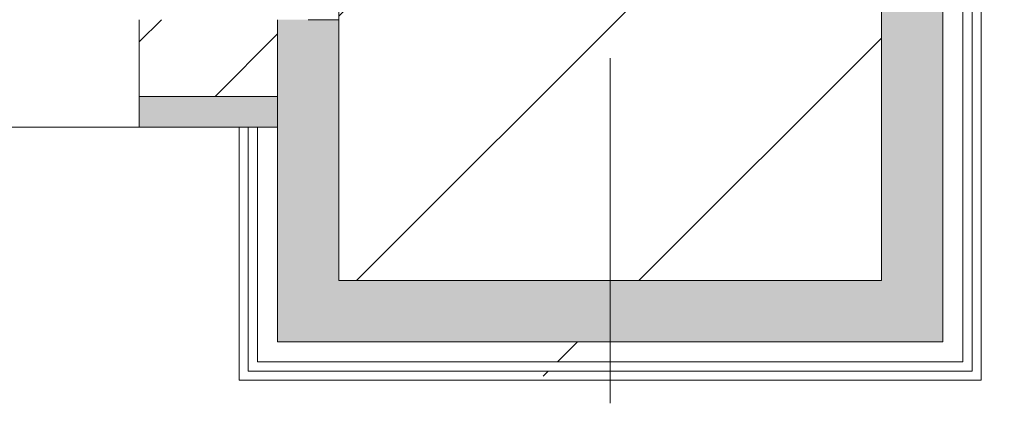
# Model space of a CAD drawing. Header units: millimetres. Extents: x -28277 to 305935, y -19284 to 4746.
# Tile 230 of 256: x 182253 to 182894, y -12519 to -12269. Entities that reach past the tile are written whole.
import ezdxf

# ---------------------------------------------------------------- set-up
doc = ezdxf.new("R2010")
doc.units = ezdxf.units.MM
doc.header["$MEASUREMENT"] = 0
doc.linetypes.add('Wipeout_Contour', pattern=[1000, 0, -1000])
for name, color, linetype in [('10_ESTR_Pilars', 7, 'Continuous'), ('12_FAÇ_Façana', 7, 'Continuous'), ('Nuevo_08_E_Envans secs', 7, 'Continuous'), ('Ventanas Archicad', 7, 'Continuous')]:
    doc.layers.add(name, color=color, linetype=linetype)
for name, color, linetype, lineweight in [('10_ESTR_Pilars_Pluma_Nº__20', 1, 'Continuous', 5), ('10_ESTR_Pilars_Pluma_Nº__28', 7, 'Continuous', 20), ('10_ESTR_Pilars_Pluma_Nº__42', 8, 'Continuous', 25), ('12_FAÇ_Façana_Pluma_Nº__2', 8, 'Continuous', 5), ('12_FAÇ_Façana_Pluma_Nº__7', 7, 'Continuous', 5), ('Nuevo_08_E_Envans secs_Pluma_Nº__1', 7, 'Continuous', 5), ('Nuevo_12_FAÇ_Façana_Pluma_Nº__1', 7, 'Continuous', 5), ('Ventanas Archicad_Pluma_Nº__1', 7, 'Continuous', 5), ('Ventanas Archicad_Pluma_Nº__7', 7, 'Continuous', 5)]:
    doc.layers.add(name, color=color, linetype=linetype, lineweight=lineweight)
for name, color, linetype, lineweight, true_color in [('12_FAÇ_Façana_Pluma_Nº__176', 7, 'Continuous', 15, 0x93a0c6), ('Nuevo_08_E_Envans secs_Pluma_Nº__102', 7, 'Continuous', 5, 0xcccccc), ('Nuevo_08_E_Envans secs_Pluma_Nº__171', 171, 'Continuous', 13, 0xaaaaff), ('Nuevo_08_E_Envans secs_Pluma_Nº__177', 7, 'Continuous', 15, 0xf7e046)]:
    doc.layers.add(name, color=color, linetype=linetype, lineweight=lineweight, true_color=true_color)
pattern_1 = [(45, (184431.64, 0), (-367.696, 367.696), [390, -130]), (45, (184431.64, 367.7), (-367.696, 367.696), [390, -130])]

# ---------------------------------------------------------------- blocks, each defined once
blk = doc.blocks.new('Ventana Vertical Multi-Faja 27_3')
at = {"layer": 'Ventanas Archicad_Pluma_Nº__1', "color": 7, "linetype": 'Continuous', "lineweight": 5}
blk.add_line((-600, -250), (600, -250), dxfattribs=at)
at = {"layer": 'Ventanas Archicad_Pluma_Nº__7', "color": 7, "linetype": 'Continuous', "lineweight": 5}
for p, q in [((600, -180), (600, -230)), ((600, -230), (600, -250))]:
    blk.add_line(p, q, dxfattribs=at)
blk = doc.blocks.new('Muro_36_7', base_point=(182750.53, -12338.98))
at = {"layer": '12_FAÇ_Façana_Pluma_Nº__176', "linetype": 'Continuous', "lineweight": 0, "true_color": 0x495063}
blk.add_hatch(color=251, dxfattribs=at).paths.add_polyline_path([(182330.53, -12338.98), (182420.53, -12338.98), (182420.53, -12318.98), (182330.53, -12318.98)])
at = {"layer": '12_FAÇ_Façana_Pluma_Nº__2', "linetype": 'Continuous', "lineweight": 5}
h = blk.add_hatch(dxfattribs=at)
h.set_pattern_fill('Ceramic_0007', color=8, style=0, pattern_type=2)
h.set_pattern_definition([(45, (184431.643, 0), (-42.4264, 42.4264), [])])
h.paths.add_polyline_path([(182420.53, -12268.98), (182330.53, -12268.98), (182330.53, -12318.98), (182420.53, -12318.98)])
at = {"layer": '12_FAÇ_Façana_Pluma_Nº__7', "color": 7, "linetype": 'Continuous', "lineweight": 5}
for p, q in [((182330.53, -12268.98), (182330.53, -12318.98)), ((182330.53, -12318.98), (182420.53, -12318.98)), ((182330.53, -12318.98), (182330.53, -12338.98))]:
    blk.add_line(p, q, dxfattribs=at)
at = {"layer": '12_FAÇ_Façana_Pluma_Nº__7', "color": 7, "linetype": 'Continuous', "lineweight": 5, "flags": 128}
blk.add_lwpolyline([(182330.53, -12338.98), (182420.53, -12338.98)], dxfattribs=at)
at = {"layer": 'Nuevo_12_FAÇ_Façana_Pluma_Nº__1', "color": 7, "linetype": 'Continuous', "lineweight": 5}
for p, q in [((182420.53, -12268.98), (182420.53, -12318.98)), ((182420.53, -12318.98), (182420.53, -12338.98))]:
    blk.add_line(p, q, dxfattribs=at)
at = {"layer": 'Ventanas Archicad', "color": 253, "linetype": 'Continuous', "lineweight": 5, "true_color": 0xa4a4a6, "zscale": 1000}
blk.add_blockref('Ventana Vertical Multi-Faja 27_3', (181730.53, -12088.98), dxfattribs=at)
blk = doc.blocks.new('*X583', base_point=(184431.64, 0))
at = {"layer": 'Nuevo_08_E_Envans secs_Pluma_Nº__102', "linetype": 'Continuous', "lineweight": 5, "true_color": 0xcccccc}
blk.add_hatch(color=254, dxfattribs=at).paths.add_polyline_path([(182813.75, -12478.98), (182853.75, -12478.98), (182813.75, -12438.98)])
blk = doc.blocks.new('*X584', base_point=(184431.64, 0))
at = {"layer": 'Nuevo_08_E_Envans secs_Pluma_Nº__102', "linetype": 'Continuous', "lineweight": 5, "true_color": 0xcccccc}
blk.add_hatch(color=254, dxfattribs=at).paths.add_polyline_path([(182815.53, -11948.97), (182815.53, -11988.97), (182854.44, -11948.97)])
blk = doc.blocks.new('*X585', base_point=(184431.64, 0))
at = {"layer": 'Nuevo_08_E_Envans secs_Pluma_Nº__102', "linetype": 'Continuous', "lineweight": 5, "true_color": 0xcccccc}
blk.add_hatch(color=254, dxfattribs=at).paths.add_polyline_path([(182813.75, -12438.98), (182853.75, -12478.98), (182853.75, -12438.98)])
blk = doc.blocks.new('*X586', base_point=(184431.64, 0))
at = {"layer": 'Nuevo_08_E_Envans secs_Pluma_Nº__102', "linetype": 'Continuous', "lineweight": 5, "true_color": 0xcccccc}
blk.add_hatch(color=254, dxfattribs=at).paths.add_polyline_path([(182813.75, -11988.97), (182813.75, -12438.98), (182853.75, -12438.98), (182853.75, -11988.97)])
blk = doc.blocks.new('*X587', base_point=(184431.64, 0))
at = {"layer": 'Nuevo_08_E_Envans secs_Pluma_Nº__102', "linetype": 'Continuous', "lineweight": 5, "true_color": 0xcccccc}
blk.add_hatch(color=254, dxfattribs=at).paths.add_polyline_path([(182813.75, -11988.97), (182853.75, -11988.97), (182853.75, -11948.97)])
blk = doc.blocks.new('Muro_168_7', base_point=(182878.75, -12503.98))
at = {"color": 254, "linetype": 'Wipeout_Contour', "lineweight": 0, "ltscale": 549790.413863}
blk.add_wipeout([(182872.91, -11929.97), (182878.75, -11923.97), (182872.91, -11923.97)], dxfattribs=at).dxf.layer = 'Nuevo_08_E_Envans secs'
at = {"color": 254, "linetype": 'Wipeout_Contour', "lineweight": 0, "ltscale": 549744.690505}
blk.add_wipeout([(182854.44, -11948.97), (182867.08, -11935.97), (182854.44, -11935.97)], dxfattribs=at).dxf.layer = 'Nuevo_08_E_Envans secs'
at = {"color": 254, "linetype": 'Wipeout_Contour', "lineweight": 0, "ltscale": 549852.491441}
blk.add_wipeout([(182853.75, -12491.98), (182866.75, -12491.98), (182853.75, -12478.98)], dxfattribs=at).dxf.layer = 'Nuevo_08_E_Envans secs'
at = {"color": 254, "linetype": 'Wipeout_Contour', "lineweight": 0, "ltscale": 549905.306199}
blk.add_wipeout([(182872.75, -12503.98), (182878.75, -12503.98), (182872.75, -12497.98)], dxfattribs=at).dxf.layer = 'Nuevo_08_E_Envans secs'
at = {"layer": 'Nuevo_08_E_Envans secs_Pluma_Nº__171', "linetype": 'Continuous', "lineweight": 13, "true_color": 0xaaaaff}
h = blk.add_hatch(dxfattribs=at)
h.set_pattern_fill('Panellat_HPL_0007', color=161, style=0, pattern_type=2)
h.set_pattern_definition(pattern_1)
h.paths.add_polyline_path([(182872.91, -11929.97), (182878.75, -11923.97), (182872.91, -11923.97)])
h = blk.add_hatch(dxfattribs=at)
h.set_pattern_fill('Panellat_HPL_0007', color=161, style=0, pattern_type=2)
h.set_pattern_definition(pattern_1)
h.paths.add_polyline_path([(182872.75, -12503.98), (182878.75, -12503.98), (182872.75, -12497.98)])
at = {"layer": 'Nuevo_08_E_Envans secs_Pluma_Nº__177', "linetype": 'Continuous', "lineweight": 15, "true_color": 0xf7e046}
h = blk.add_hatch(dxfattribs=at)
h.set_pattern_fill('Panellat_HPL_0007', color=53, style=0, pattern_type=2)
h.set_pattern_definition(pattern_1)
h.paths.add_polyline_path([(182854.44, -11948.97), (182867.08, -11935.97), (182854.44, -11935.97)])
h = blk.add_hatch(dxfattribs=at)
h.set_pattern_fill('Panellat_HPL_0007', color=53, style=0, pattern_type=2)
h.set_pattern_definition(pattern_1)
h.paths.add_polyline_path([(182853.75, -12491.98), (182866.75, -12491.98), (182853.75, -12478.98)])
at = {"layer": 'Nuevo_08_E_Envans secs', "color": 7, "lineweight": 20}
for name in ['*X584', '*X583']:
    blk.add_blockref(name, (184431.64, 0), dxfattribs=at)
at = {"color": 254, "linetype": 'Wipeout_Contour', "lineweight": 0, "ltscale": 549863.509884}
blk.add_wipeout([(182853.75, -12478.98), (182866.75, -12491.98), (182866.75, -12478.98)], dxfattribs=at).dxf.layer = 'Nuevo_08_E_Envans secs'
at = {"color": 254, "linetype": 'Wipeout_Contour', "lineweight": 0, "ltscale": 549909.817168}
blk.add_wipeout([(182878.75, -12497.98), (182872.75, -12497.98), (182878.75, -12503.98)], dxfattribs=at).dxf.layer = 'Nuevo_08_E_Envans secs'
at = {"layer": 'Nuevo_08_E_Envans secs_Pluma_Nº__171', "linetype": 'Continuous', "lineweight": 13, "true_color": 0xaaaaff}
h = blk.add_hatch(dxfattribs=at)
h.set_pattern_fill('Panellat_HPL_0007', color=161, style=0, pattern_type=2)
h.set_pattern_definition(pattern_1)
h.paths.add_polyline_path([(182878.75, -12497.98), (182872.75, -12497.98), (182878.75, -12503.98)])
at = {"layer": 'Nuevo_08_E_Envans secs_Pluma_Nº__177', "linetype": 'Continuous', "lineweight": 15, "true_color": 0xf7e046}
h = blk.add_hatch(dxfattribs=at)
h.set_pattern_fill('Panellat_HPL_0007', color=53, style=0, pattern_type=2)
h.set_pattern_definition(pattern_1)
h.paths.add_polyline_path([(182853.75, -12478.98), (182866.75, -12491.98), (182866.75, -12478.98)])
at = {"layer": 'Nuevo_08_E_Envans secs_Pluma_Nº__1', "color": 7, "linetype": 'Continuous', "lineweight": 5}
blk.add_line((182853.75, -12491.98), (182866.75, -12491.98), dxfattribs=at)
at = {"layer": 'Nuevo_08_E_Envans secs_Pluma_Nº__1', "color": 7, "linetype": 'Continuous', "lineweight": 5, "flags": 128}
blk.add_lwpolyline([(182878.75, -12503.98), (182872.75, -12503.98)], dxfattribs=at)
at = {"color": 254, "linetype": 'Wipeout_Contour', "lineweight": 0, "ltscale": 733133.560948}
blk.add_wipeout([(182878.75, -11929.97), (182872.75, -11929.97), (182872.75, -12497.98), (182878.75, -12497.98)], dxfattribs=at).dxf.layer = 'Nuevo_08_E_Envans secs'
at = {"color": 254, "linetype": 'Wipeout_Contour', "lineweight": 0, "ltscale": 733071.585519}
blk.add_wipeout([(182853.75, -11948.97), (182853.75, -12478.98), (182866.75, -12478.98), (182866.75, -11948.97)], dxfattribs=at).dxf.layer = 'Nuevo_08_E_Envans secs'
at = {"layer": 'Nuevo_08_E_Envans secs_Pluma_Nº__171', "linetype": 'Continuous', "lineweight": 13, "true_color": 0xaaaaff}
h = blk.add_hatch(dxfattribs=at)
h.set_pattern_fill('Panellat_HPL_0007', color=161, style=0, pattern_type=2)
h.set_pattern_definition(pattern_1)
h.paths.add_polyline_path([(182878.75, -11929.97), (182872.75, -11929.97), (182872.75, -12497.98), (182878.75, -12497.98)])
at = {"layer": 'Nuevo_08_E_Envans secs_Pluma_Nº__177', "linetype": 'Continuous', "lineweight": 15, "true_color": 0xf7e046}
h = blk.add_hatch(dxfattribs=at)
h.set_pattern_fill('Panellat_HPL_0007', color=53, style=0, pattern_type=2)
h.set_pattern_definition(pattern_1)
h.paths.add_polyline_path([(182853.75, -11948.97), (182853.75, -12478.98), (182866.75, -12478.98), (182866.75, -11948.97)])
at = {"layer": 'Nuevo_08_E_Envans secs_Pluma_Nº__1', "color": 7, "linetype": 'Continuous', "lineweight": 5}
for p, q in [((182872.75, -12491.98), (182872.75, -11935.97)), ((182853.75, -12438.98), (182853.75, -11988.97)), ((182853.75, -12478.98), (182853.75, -12438.98)), ((182813.75, -12478.98), (182853.75, -12478.98)), ((182866.75, -12491.98), (182866.75, -12478.98)), ((182872.75, -12497.98), (182872.75, -12491.98)), ((182866.75, -12497.98), (182872.75, -12497.98))]:
    blk.add_line(p, q, dxfattribs=at)
at = {"layer": 'Nuevo_08_E_Envans secs', "color": 7, "lineweight": 20}
for name in ['*X586', '*X585']:
    blk.add_blockref(name, (184431.64, 0), dxfattribs=at)
at = {"color": 254, "linetype": 'Wipeout_Contour', "lineweight": 0, "ltscale": 549795.529962}
blk.add_wipeout([(182872.75, -11929.97), (182878.75, -11929.97), (182878.75, -11923.97)], dxfattribs=at).dxf.layer = 'Nuevo_08_E_Envans secs'
at = {"color": 254, "linetype": 'Wipeout_Contour', "lineweight": 0, "ltscale": 549755.878251}
blk.add_wipeout([(182853.75, -11948.97), (182866.75, -11948.97), (182866.75, -11935.97)], dxfattribs=at).dxf.layer = 'Nuevo_08_E_Envans secs'
at = {"layer": 'Nuevo_08_E_Envans secs_Pluma_Nº__171', "linetype": 'Continuous', "lineweight": 13, "true_color": 0xaaaaff}
h = blk.add_hatch(dxfattribs=at)
h.set_pattern_fill('Panellat_HPL_0007', color=161, style=0, pattern_type=2)
h.set_pattern_definition(pattern_1)
h.paths.add_polyline_path([(182872.75, -11929.97), (182878.75, -11929.97), (182878.75, -11923.97)])
at = {"layer": 'Nuevo_08_E_Envans secs_Pluma_Nº__177', "linetype": 'Continuous', "lineweight": 15, "true_color": 0xf7e046}
h = blk.add_hatch(dxfattribs=at)
h.set_pattern_fill('Panellat_HPL_0007', color=53, style=0, pattern_type=2)
h.set_pattern_definition(pattern_1)
h.paths.add_polyline_path([(182853.75, -11948.97), (182866.75, -11948.97), (182866.75, -11935.97)])
at = {"layer": 'Nuevo_08_E_Envans secs_Pluma_Nº__1', "color": 7, "linetype": 'Continuous', "lineweight": 5}
for p, q in [((182872.91, -11929.97), (182867.08, -11929.97)), ((182872.75, -11935.97), (182872.75, -11929.97)), ((182867.08, -11935.97), (182854.44, -11935.97)), ((182866.75, -11948.97), (182866.75, -11935.97)), ((182854.44, -11948.97), (182815.53, -11948.97)), ((182853.75, -11988.97), (182853.75, -11948.97)), ((182866.75, -12478.98), (182866.75, -11948.97))]:
    blk.add_line(p, q, dxfattribs=at)
at = {"layer": 'Nuevo_08_E_Envans secs_Pluma_Nº__1', "color": 7, "linetype": 'Continuous', "lineweight": 5, "flags": 128}
for points in [[(182878.75, -11923.97), (182872.75, -11923.97)], [(182878.75, -12503.98), (182878.75, -11923.97)]]:
    blk.add_lwpolyline(points, dxfattribs=at)
at = {"layer": 'Nuevo_08_E_Envans secs', "color": 7, "lineweight": 20}
blk.add_blockref('*X587', (184431.64, 0), dxfattribs=at)
blk = doc.blocks.new('*X592', base_point=(184431.64, 0))
at = {"layer": 'Nuevo_08_E_Envans secs_Pluma_Nº__102', "linetype": 'Continuous', "lineweight": 5, "true_color": 0xcccccc}
blk.add_hatch(color=254, dxfattribs=at).paths.add_polyline_path([(182420.53, -12438.98), (182420.53, -12478.98), (182460.53, -12438.98)])
blk = doc.blocks.new('*X593', base_point=(184431.64, 0))
at = {"layer": 'Nuevo_08_E_Envans secs_Pluma_Nº__102', "linetype": 'Continuous', "lineweight": 5, "true_color": 0xcccccc}
blk.add_hatch(color=254, dxfattribs=at).paths.add_polyline_path([(182460.53, -12438.98), (182420.53, -12478.98), (182460.53, -12478.98)])
blk = doc.blocks.new('*X594', base_point=(184431.64, 0))
at = {"layer": 'Nuevo_08_E_Envans secs_Pluma_Nº__102', "linetype": 'Continuous', "lineweight": 5, "true_color": 0xcccccc}
blk.add_hatch(color=254, dxfattribs=at).paths.add_polyline_path([(182813.75, -12438.98), (182460.53, -12438.98), (182460.53, -12478.98), (182813.75, -12478.98)])
blk = doc.blocks.new('Muro_170_7', base_point=(182395.53, -12503.98))
at = {"color": 254, "linetype": 'Wipeout_Contour', "lineweight": 0, "ltscale": 548516.009201}
blk.add_wipeout([(182420.53, -12478.98), (182407.53, -12478.98), (182407.53, -12491.98)], dxfattribs=at).dxf.layer = 'Nuevo_08_E_Envans secs'
at = {"color": 254, "linetype": 'Wipeout_Contour', "lineweight": 0, "ltscale": 548476.525536}
blk.add_wipeout([(182401.53, -12497.98), (182395.53, -12497.98), (182395.53, -12503.98)], dxfattribs=at).dxf.layer = 'Nuevo_08_E_Envans secs'
at = {"layer": 'Nuevo_08_E_Envans secs_Pluma_Nº__171', "linetype": 'Continuous', "lineweight": 13, "true_color": 0xaaaaff}
h = blk.add_hatch(dxfattribs=at)
h.set_pattern_fill('Panellat_HPL_0007', color=161, style=0, pattern_type=2)
h.set_pattern_definition(pattern_1)
h.paths.add_polyline_path([(182401.53, -12497.98), (182395.53, -12497.98), (182395.53, -12503.98)])
at = {"layer": 'Nuevo_08_E_Envans secs_Pluma_Nº__177', "linetype": 'Continuous', "lineweight": 15, "true_color": 0xf7e046}
h = blk.add_hatch(dxfattribs=at)
h.set_pattern_fill('Panellat_HPL_0007', color=53, style=0, pattern_type=2)
h.set_pattern_definition(pattern_1)
h.paths.add_polyline_path([(182420.53, -12478.98), (182407.53, -12478.98), (182407.53, -12491.98)])
at = {"layer": 'Nuevo_08_E_Envans secs', "color": 7, "lineweight": 20}
blk.add_blockref('*X592', (184431.64, 0), dxfattribs=at)
at = {"color": 254, "linetype": 'Wipeout_Contour', "lineweight": 0, "ltscale": 548528.937195}
blk.add_wipeout([(182420.53, -12478.98), (182407.53, -12491.98), (182420.53, -12491.98)], dxfattribs=at).dxf.layer = 'Nuevo_08_E_Envans secs'
at = {"color": 254, "linetype": 'Wipeout_Contour', "lineweight": 0, "ltscale": 548481.992467}
blk.add_wipeout([(182401.53, -12497.98), (182395.53, -12503.98), (182401.53, -12503.98)], dxfattribs=at).dxf.layer = 'Nuevo_08_E_Envans secs'
at = {"layer": 'Nuevo_08_E_Envans secs_Pluma_Nº__171', "linetype": 'Continuous', "lineweight": 13, "true_color": 0xaaaaff}
h = blk.add_hatch(dxfattribs=at)
h.set_pattern_fill('Panellat_HPL_0007', color=161, style=0, pattern_type=2)
h.set_pattern_definition(pattern_1)
h.paths.add_polyline_path([(182401.53, -12497.98), (182395.53, -12503.98), (182401.53, -12503.98)])
at = {"layer": 'Nuevo_08_E_Envans secs_Pluma_Nº__177', "linetype": 'Continuous', "lineweight": 15, "true_color": 0xf7e046}
h = blk.add_hatch(dxfattribs=at)
h.set_pattern_fill('Panellat_HPL_0007', color=53, style=0, pattern_type=2)
h.set_pattern_definition(pattern_1)
h.paths.add_polyline_path([(182420.53, -12478.98), (182407.53, -12491.98), (182420.53, -12491.98)])
at = {"layer": 'Nuevo_08_E_Envans secs_Pluma_Nº__1', "color": 7, "linetype": 'Continuous', "lineweight": 5}
blk.add_line((182407.53, -12478.98), (182407.53, -12491.98), dxfattribs=at)
at = {"layer": 'Nuevo_08_E_Envans secs_Pluma_Nº__1', "color": 7, "linetype": 'Continuous', "lineweight": 5, "flags": 128}
blk.add_lwpolyline([(182395.53, -12503.98), (182395.53, -12497.98)], dxfattribs=at)
at = {"color": 254, "linetype": 'Wipeout_Contour', "lineweight": 0, "ltscale": 732253.649276}
blk.add_wipeout([(182853.75, -12478.98), (182420.53, -12478.98), (182420.53, -12491.98), (182853.75, -12491.98)], dxfattribs=at).dxf.layer = 'Nuevo_08_E_Envans secs'
at = {"color": 254, "linetype": 'Wipeout_Contour', "lineweight": 0, "ltscale": 732257.880569}
blk.add_wipeout([(182872.75, -12497.98), (182401.53, -12497.98), (182401.53, -12503.98), (182872.75, -12503.98)], dxfattribs=at).dxf.layer = 'Nuevo_08_E_Envans secs'
at = {"layer": 'Nuevo_08_E_Envans secs_Pluma_Nº__171', "linetype": 'Continuous', "lineweight": 13, "true_color": 0xaaaaff}
h = blk.add_hatch(dxfattribs=at)
h.set_pattern_fill('Panellat_HPL_0007', color=161, style=0, pattern_type=2)
h.set_pattern_definition(pattern_1)
h.paths.add_polyline_path([(182872.75, -12497.98), (182401.53, -12497.98), (182401.53, -12503.98), (182872.75, -12503.98)])
at = {"layer": 'Nuevo_08_E_Envans secs_Pluma_Nº__177', "linetype": 'Continuous', "lineweight": 15, "true_color": 0xf7e046}
h = blk.add_hatch(dxfattribs=at)
h.set_pattern_fill('Panellat_HPL_0007', color=53, style=0, pattern_type=2)
h.set_pattern_definition(pattern_1)
h.paths.add_polyline_path([(182853.75, -12478.98), (182420.53, -12478.98), (182420.53, -12491.98), (182853.75, -12491.98)])
at = {"layer": 'Nuevo_08_E_Envans secs_Pluma_Nº__1', "color": 7, "linetype": 'Continuous', "lineweight": 5}
for p, q in [((182420.53, -12438.98), (182420.53, -12478.98)), ((182420.53, -12478.98), (182460.53, -12478.98)), ((182460.53, -12478.98), (182813.75, -12478.98)), ((182813.75, -12478.98), (182853.75, -12478.98)), ((182401.53, -12491.98), (182401.53, -12497.98)), ((182407.53, -12491.98), (182420.53, -12491.98)), ((182420.53, -12491.98), (182853.75, -12491.98)), ((182853.75, -12491.98), (182866.75, -12491.98)), ((182401.53, -12497.98), (182407.53, -12497.98)), ((182407.53, -12497.98), (182866.75, -12497.98)), ((182866.75, -12497.98), (182872.75, -12497.98))]:
    blk.add_line(p, q, dxfattribs=at)
at = {"layer": 'Nuevo_08_E_Envans secs_Pluma_Nº__1', "color": 7, "linetype": 'Continuous', "lineweight": 5, "flags": 128}
blk.add_lwpolyline([(182395.53, -12503.98), (182872.75, -12503.98)], dxfattribs=at)
at = {"layer": 'Nuevo_08_E_Envans secs', "color": 7, "lineweight": 20}
for name in ['*X593', '*X594']:
    blk.add_blockref(name, (184431.64, 0), dxfattribs=at)
blk = doc.blocks.new('*X600', base_point=(184431.64, 0))
at = {"layer": 'Nuevo_08_E_Envans secs_Pluma_Nº__102', "linetype": 'Continuous', "lineweight": 5, "true_color": 0xcccccc}
blk.add_hatch(color=254, dxfattribs=at).paths.add_polyline_path([(182420.53, -12338.98), (182460.53, -12338.98), (182460.53, -12318.98), (182420.53, -12318.98)])
blk = doc.blocks.new('*X601', base_point=(184431.64, 0))
at = {"layer": 'Nuevo_08_E_Envans secs_Pluma_Nº__102', "linetype": 'Continuous', "lineweight": 5, "true_color": 0xcccccc}
blk.add_hatch(color=254, dxfattribs=at).paths.add_polyline_path([(182420.53, -12318.98), (182460.53, -12318.98), (182460.53, -12268.98), (182420.53, -12268.98)])
blk = doc.blocks.new('*X602', base_point=(184431.64, 0))
at = {"layer": 'Nuevo_08_E_Envans secs_Pluma_Nº__102', "linetype": 'Continuous', "lineweight": 5, "true_color": 0xcccccc}
blk.add_hatch(color=254, dxfattribs=at).paths.add_polyline_path([(182460.53, -12438.98), (182460.53, -12338.98), (182420.53, -12338.98), (182420.53, -12438.98)])
blk = doc.blocks.new('Muro_172_7', base_point=(182395.53, -12338.98))
at = {"layer": '12_FAÇ_Façana_Pluma_Nº__7', "color": 7, "linetype": 'Continuous', "lineweight": 5}
blk.add_line((182460.53, -12268.98), (182440.53, -12268.98), dxfattribs=at)
at = {"layer": 'Nuevo_12_FAÇ_Façana_Pluma_Nº__1', "color": 7, "linetype": 'Continuous', "lineweight": 5}
blk.add_line((182420.53, -12268.98), (182420.53, -12318.98), dxfattribs=at)
at = {"layer": 'Nuevo_08_E_Envans secs', "color": 7, "lineweight": 20}
for name in ['*X601', '*X600']:
    blk.add_blockref(name, (184431.64, 0), dxfattribs=at)
at = {"color": 254, "linetype": 'Wipeout_Contour', "lineweight": 0, "ltscale": 731283.257399}
blk.add_wipeout([(182395.53, -12338.98), (182395.53, -12497.98), (182401.53, -12497.98), (182401.53, -12338.98)], dxfattribs=at).dxf.layer = 'Nuevo_08_E_Envans secs'
at = {"layer": 'Nuevo_08_E_Envans secs_Pluma_Nº__171', "linetype": 'Continuous', "lineweight": 13, "true_color": 0xaaaaff}
h = blk.add_hatch(dxfattribs=at)
h.set_pattern_fill('Panellat_HPL_0007', color=161, style=0, pattern_type=2)
h.set_pattern_definition(pattern_1)
h.paths.add_polyline_path([(182395.53, -12338.98), (182395.53, -12497.98), (182401.53, -12497.98), (182401.53, -12338.98)])
at = {"layer": 'Nuevo_08_E_Envans secs_Pluma_Nº__1', "color": 7, "linetype": 'Continuous', "lineweight": 5}
for p, q in [((182401.53, -12338.98), (182401.53, -12491.98)), ((182401.53, -12491.98), (182401.53, -12497.98))]:
    blk.add_line(p, q, dxfattribs=at)
at = {"layer": 'Nuevo_08_E_Envans secs_Pluma_Nº__1', "color": 7, "linetype": 'Continuous', "lineweight": 5, "flags": 128}
for points in [[(182395.53, -12338.98), (182395.53, -12497.98)], [(182395.53, -12338.98), (182401.53, -12338.98)]]:
    blk.add_lwpolyline(points, dxfattribs=at)
at = {"color": 254, "linetype": 'Wipeout_Contour', "lineweight": 0, "ltscale": 731342.51871}
blk.add_wipeout([(182407.53, -12338.98), (182407.53, -12478.98), (182420.53, -12478.98), (182420.53, -12338.98)], dxfattribs=at).dxf.layer = 'Nuevo_08_E_Envans secs'
at = {"layer": 'Nuevo_08_E_Envans secs_Pluma_Nº__177', "linetype": 'Continuous', "lineweight": 15, "true_color": 0xf7e046}
h = blk.add_hatch(dxfattribs=at)
h.set_pattern_fill('Panellat_HPL_0007', color=53, style=0, pattern_type=2)
h.set_pattern_definition(pattern_1)
h.paths.add_polyline_path([(182407.53, -12338.98), (182407.53, -12478.98), (182420.53, -12478.98), (182420.53, -12338.98)])
at = {"layer": 'Nuevo_08_E_Envans secs_Pluma_Nº__1', "color": 7, "linetype": 'Continuous', "lineweight": 5}
for p, q in [((182407.53, -12338.98), (182407.53, -12478.98)), ((182420.53, -12338.98), (182420.53, -12438.98)), ((182420.53, -12438.98), (182420.53, -12478.98)), ((182407.53, -12478.98), (182407.53, -12491.98))]:
    blk.add_line(p, q, dxfattribs=at)
at = {"layer": 'Nuevo_08_E_Envans secs_Pluma_Nº__1', "color": 7, "linetype": 'Continuous', "lineweight": 5, "flags": 128}
for points in [[(182401.53, -12338.98), (182407.53, -12338.98)], [(182407.53, -12338.98), (182420.53, -12338.98)]]:
    blk.add_lwpolyline(points, dxfattribs=at)
at = {"layer": 'Nuevo_12_FAÇ_Façana_Pluma_Nº__1', "color": 7, "linetype": 'Continuous', "lineweight": 5}
blk.add_line((182420.53, -12318.98), (182420.53, -12338.98), dxfattribs=at)
at = {"layer": 'Nuevo_08_E_Envans secs', "color": 7, "lineweight": 20}
blk.add_blockref('*X602', (184431.64, 0), dxfattribs=at)
blk = doc.blocks.new('Pilar_19_7', base_point=(182637.14, -12213.98))
at = {"color": 254, "linetype": 'Wipeout_Contour', "lineweight": 0, "ltscale": 732180.931917}
blk.add_wipeout([(182460.53, -12438.98), (182813.75, -12438.98), (182813.75, -11988.98), (182460.53, -11988.98)], dxfattribs=at).dxf.layer = '10_ESTR_Pilars'
at = {"layer": '10_ESTR_Pilars_Pluma_Nº__42', "linetype": 'Continuous', "lineweight": 25}
h = blk.add_hatch(dxfattribs=at)
h.set_pattern_fill('00_GCT_trama_45º_e1_400__03', color=8, style=0, pattern_type=2)
h.set_pattern_definition([(45, (184431.64, 0), (-91.9239, 91.9239), [])])
h.paths.add_polyline_path([(182460.53, -12438.98), (182813.75, -12438.98), (182813.75, -11988.98), (182460.53, -11988.98)])
at = {"layer": '10_ESTR_Pilars_Pluma_Nº__20', "color": 1, "linetype": 'Continuous', "lineweight": 5}
for p, q in [((182637.14, -12133.98), (182637.14, -11908.98)), ((182557.14, -12213.98), (182380.53, -12213.98)), ((182717.14, -12213.98), (182893.75, -12213.98)), ((182637.14, -12293.98), (182637.14, -12518.98))]:
    blk.add_line(p, q, dxfattribs=at)
blk.add_point((182637.14, -12213.98), dxfattribs=at)
at = {"layer": '10_ESTR_Pilars_Pluma_Nº__28', "color": 7, "linetype": 'Continuous', "lineweight": 20, "flags": 128}
blk.add_lwpolyline([(182460.53, -12438.98), (182813.75, -12438.98), (182813.75, -11988.98), (182460.53, -11988.98)], close=True, dxfattribs=at)

msp = doc.modelspace()

# ---------------------------------------------------------------- block references
at = {"layer": '12_FAÇ_Façana', "color": 7, "lineweight": 20}
msp.add_blockref('Muro_36_7', (182750.534, -12338.976), dxfattribs=at)
at = {"layer": 'Nuevo_08_E_Envans secs', "color": 7, "lineweight": 20}
msp.add_blockref('Muro_168_7', (182878.749, -12503.976), dxfattribs=at)

# ---------------------------------------------------------------- next in the draw order: block references
msp.add_blockref('Muro_170_7', (182395.534, -12503.976), dxfattribs=at)

# ---------------------------------------------------------------- next in the draw order: block references
msp.add_blockref('Muro_172_7', (182395.534, -12338.976), dxfattribs=at)

# ---------------------------------------------------------------- next in the draw order: block references
at = {"layer": '10_ESTR_Pilars', "color": 7, "lineweight": 20}
msp.add_blockref('Pilar_19_7', (182637.142, -12213.976), dxfattribs=at)

doc.saveas('drawing.dxf')
